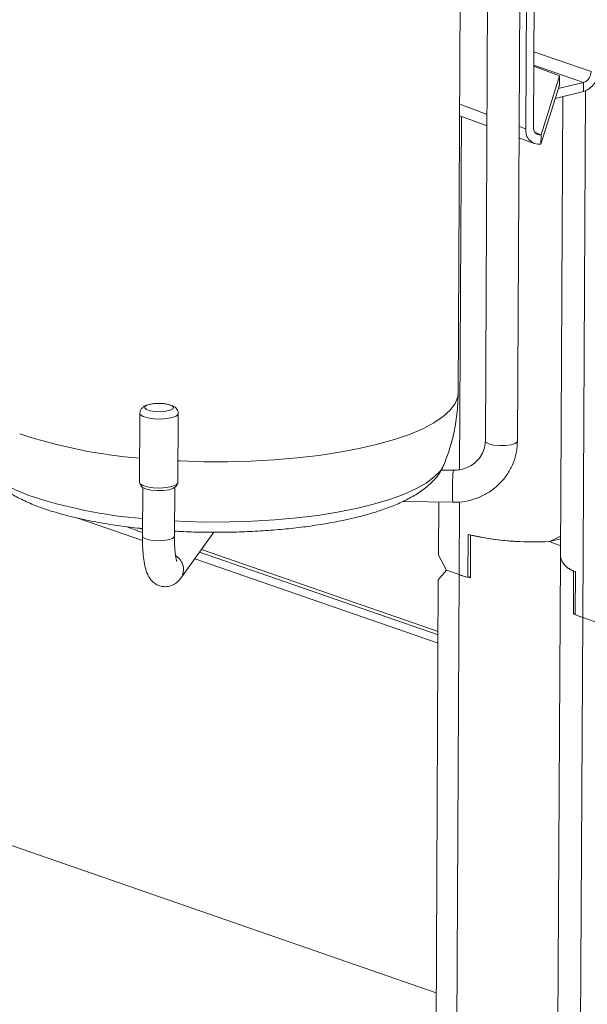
# Model space of a CAD drawing. Header units: millimetres. Extents: x 0 to 420, y 0 to 297.
# Tile 102 of 131: x 358.97 to 362.51, y 101.04 to 107.18. Entities that reach past the tile are written whole.
import ezdxf

# ---------------------------------------------------------------- set-up
doc = ezdxf.new("R2010")
doc.units = ezdxf.units.MM

msp = doc.modelspace()

# ---------------------------------------------------------------- linework, layer by layer
at = {"color": 7, "linetype": 'Continuous', "lineweight": 18}
for p, q in [((361.7074, 104.8555), (361.7413, 111.3679)), ((361.9119, 111.3178), (361.8768, 104.5525)), ((362.0768, 104.5515), (362.1119, 111.3167)), ((362.1447, 109.3355), (362.13, 106.5007)), ((362.1773, 106.5111), (362.192, 109.3459)), ((362.3391, 106.8325), (362.1792, 106.8921)), ((362.2243, 106.464), (362.3391, 106.8325)), ((362.3321, 106.7535), (362.4905, 106.7911)), ((362.3388, 106.775), (362.3391, 106.8325)), ((362.4902, 106.7337), (362.4905, 106.7911)), ((362.3388, 106.775), (362.224, 106.4066)), ((362.3128, 106.6915), (362.4902, 106.7337)), ((362.3602, 106.7028), (362.3453, 103.8306)), ((361.7164, 106.583), (361.887, 106.5194)), ((362.0866, 106.4449), (362.1826, 106.4091)), ((362.224, 106.4066), (362.2243, 106.464)), ((348.3041, 105.706), (361.5696, 101.1072)), ((359.7187, 104.7249), (359.7165, 104.2941)), ((359.9565, 104.2929), (359.9587, 104.7237)), ((361.6772, 104.3697), (361.6014, 104.3709)), ((359.7178, 104.2889), (359.7276, 104.2702)), ((359.7363, 104.2617), (359.7347, 103.9587)), ((359.9451, 104.269), (359.9551, 104.2877)), ((359.9347, 103.9576), (359.9363, 104.2606)), ((361.3627, 104.1749), (361.6739, 104.1697)), ((361.5838, 103.8394), (361.5855, 104.1712)), ((359.7349, 103.9308), (359.3308, 104.0708)), ((359.7348, 103.982), (359.6308, 104.0181)), ((359.7215, 104.0071), (359.735, 104.0025)), ((359.9394, 103.9897), (359.9349, 103.9833)), ((359.975, 103.6967), (360.1809, 103.9828)), ((361.7678, 103.7013), (361.7692, 103.9694)), ((361.7844, 103.9655), (361.783, 103.6974)), ((362.2784, 103.9249), (362.3459, 103.9409)), ((361.5812, 103.3419), (360.0914, 103.8584)), ((360.1032, 103.8748), (361.5813, 103.3624)), ((361.6349, 103.745), (361.5838, 103.8394)), ((361.581, 103.2908), (360.0619, 103.8174)), ((362.3453, 103.8306), (362.321, 99.1463)), ((361.583, 103.6862), (361.6349, 103.745)), ((361.7122, 103.7182), (361.6349, 103.745)), ((362.4283, 103.7423), (362.4269, 103.4742)), ((362.4374, 103.4691), (362.4388, 103.7373)), ((361.5238, 92.3003), (361.583, 103.6862)), ((361.783, 103.7049), (361.7678, 103.7013)), ((362.4375, 103.4767), (362.4269, 103.4742)), ((362.5621, 103.4235), (362.4848, 103.4503))]:
    msp.add_line(p, q, dxfattribs=at)
at = {"color": 8, "linetype": 'Continuous', "lineweight": 18}
for p, q in [((362.1797, 106.9832), (362.5367, 106.8595)), ((362.1793, 106.899), (362.4905, 106.7911)), ((362.5019, 106.7374), (362.4848, 103.4503)), ((361.7168, 106.6549), (361.8874, 106.5912)), ((361.7271, 106.579), (361.7156, 104.3726)), ((362.087, 106.5167), (362.13, 106.5007)), ((362.1871, 106.4779), (362.2243, 106.464)), ((361.7145, 104.1711), (361.7122, 103.7182)), ((361.7122, 103.7182), (361.6566, 93.0226)), ((362.4848, 103.4503), (362.4622, 99.0974))]:
    msp.add_line(p, q, dxfattribs=at)
at = {"color": 8, "linetype": 'Continuous', "lineweight": 18, "flags": 128}
for points in [[(359.9572, 104.4282), (359.9702, 104.4276), (360.1177, 104.4233), (360.2657, 104.423), (360.4129, 104.4269), (360.5579, 104.4348), (360.6992, 104.4468), (360.8357, 104.4626), (360.9661, 104.4822), (361.089, 104.5053), (361.2035, 104.5318), (361.3083, 104.5613), (361.4025, 104.5937), (361.4853, 104.6287), (361.5559, 104.6658), (361.6135, 104.7047), (361.6578, 104.7451), (361.6882, 104.7867), (361.7045, 104.8289), (361.7074, 104.8555)], [(359.9587, 104.7237), (359.958, 104.7199), (359.9462, 104.7085), (359.9215, 104.6989), (359.8868, 104.6925), (359.8463, 104.6898), (359.8049, 104.6913), (359.7675, 104.6969), (359.7388, 104.7057), (359.7221, 104.7167), (359.7187, 104.725)], [(361.8768, 104.5525), (361.8804, 104.5448), (361.898, 104.5347)], [(361.898, 104.5347), (361.9275, 104.5272), (361.9646, 104.5235), (362.0035, 104.5242), (362.0383, 104.5291), (362.0638, 104.5374), (362.076, 104.548), (362.0768, 104.5515)], [(358.7244, 104.4265), (358.7371, 104.4006), (358.7685, 104.3603), (358.8135, 104.321), (358.8715, 104.2831), (358.9421, 104.247), (359.0245, 104.2129)], [(359.9352, 104.053), (359.9955, 104.0502), (360.1382, 104.0465), (360.2812, 104.0469), (360.4232, 104.0512), (360.5628, 104.0596), (360.6986, 104.0719), (360.8294, 104.088), (360.9538, 104.1077), (361.0707, 104.1308), (361.179, 104.1572), (361.2776, 104.1866), (361.3656, 104.2186), (361.4421, 104.253), (361.5063, 104.2895), (361.5578, 104.3277), (361.5959, 104.3672), (361.6203, 104.4076), (361.6219, 104.4116)], [(359.9347, 103.9576), (359.934, 103.9542), (359.9218, 103.9436), (359.8963, 103.9352), (359.8614, 103.9303), (359.8225, 103.9297), (359.7855, 103.9333), (359.7559, 103.9408), (359.7384, 103.9509), (359.7347, 103.9587)]]:
    msp.add_lwpolyline(points, dxfattribs=at)
at = {"color": 7, "linetype": 'Continuous', "lineweight": 18, "flags": 128}
for points in [[(359.8643, 104.7861), (359.8954, 104.7813), (359.9179, 104.7734), (359.9284, 104.7637), (359.9252, 104.7537), (359.909, 104.7448), (359.882, 104.7385), (359.8485, 104.7356), (359.8135, 104.7367), (359.7824, 104.7415), (359.7599, 104.7494), (359.7494, 104.7591), (359.7525, 104.7691), (359.7688, 104.778), (359.7958, 104.7843), (359.8293, 104.7872), (359.8643, 104.7861)], [(359.9565, 104.2929), (359.9557, 104.2891), (359.944, 104.2777), (359.9193, 104.2681), (359.8846, 104.2616), (359.8441, 104.259), (359.8026, 104.2605), (359.7653, 104.266), (359.7366, 104.2749), (359.7198, 104.2859), (359.7165, 104.2941)], [(359.9451, 104.269), (359.9443, 104.2677), (359.9294, 104.257), (359.9019, 104.2486), (359.8656, 104.2437), (359.8253, 104.2429), (359.7865, 104.2464), (359.7544, 104.2536), (359.7335, 104.2637), (359.7276, 104.2702)]]:
    msp.add_lwpolyline(points, dxfattribs=at)
at = {"color": 7, "linetype": 'Continuous', "lineweight": 18}
for centre, radius, start, end in [((362.4424, 106.8656), 0.1403, 289.91957, 1.96874), ((362.4666, 106.8571), 0.0701, 289.92017, 1.96814), ((362.2117, 106.4883), 0.0826, 171.36401, 278.54361), ((362.2181, 106.5049), 0.0413, 171.36244, 278.54519), ((362.1761, 105.6871), 1.7652, 256.67134, 273.32223), ((362.1774, 105.7181), 1.7961, 257.36193, 273.22637), ((362.4644, 103.8594), 0.1225, 193.61382, 252.85068), ((362.4684, 103.8604), 0.1266, 193.6501, 256.50759), ((361.9701, 104.4678), 0.7927, 251.01005, 255.21124), ((361.9805, 104.5008), 0.8273, 251.07564, 256.1883), ((362.6483, 103.93), 0.5068, 244.09423, 251.18494), ((362.6588, 103.9575), 0.5362, 245.61225, 251.06547)]:
    msp.add_arc(centre, radius, start, end, dxfattribs=at)
at = {"color": 8, "linetype": 'Continuous', "lineweight": 18}
for centre, radius, start, end in [((359.9792, 107.6413), 3.207, 251.6224, 265.31484), ((362.6485, 104.2508), 0.978, 175.70351, 184.757), ((361.8482, 104.3319), 0.1751, 167.5515, 182.56993), ((359.9881, 107.1166), 3.0594, 251.64175, 265.26045), ((359.894, 103.7508), 0.0974, 326.17771, 60.15613)]:
    msp.add_arc(centre, radius, start, end, dxfattribs=at)
at = {"color": 7, "linetype": 'Continuous', "lineweight": 18}
for centre, major_axis, ratio, start_param, end_param in [((362.1701, 103.5973), (0.5881, 0.4163), 0.307983, 1.059586, 1.175122), ((362.1752, 104.5933), (-0.4732, 0.6685), 0.547208, 2.402342, 2.517878)]:
    msp.add_ellipse(centre, major_axis=major_axis, ratio=ratio, start_param=start_param, end_param=end_param, dxfattribs=at)
for points, knots in [([(361.6207, 104.4114), (361.6314, 104.4391), (361.6563, 104.5035), (361.6835, 104.6124), (361.7035, 104.733), (361.7059, 104.8158), (361.707, 104.8555)], [0, 0, 0, 0, 0.195896, 0.454764, 0.738546, 1, 1, 1, 1]), ([(359.8648, 104.7861), (359.8587, 104.7866), (359.8407, 104.7878), (359.8095, 104.7868), (359.7749, 104.7813), (359.7494, 104.7725), (359.7308, 104.7581), (359.7202, 104.7417), (359.7196, 104.73), (359.7193, 104.725)], [0, 0, 0, 0, 0.0953023, 0.279007, 0.4669067, 0.6731249, 0.8048827, 0.9154737, 1, 1, 1, 1]), ([(359.9578, 104.7239), (359.9579, 104.7279), (359.958, 104.7379), (359.9505, 104.7519), (359.9387, 104.7643), (359.9217, 104.774), (359.8982, 104.7819), (359.8763, 104.7847), (359.8648, 104.7861)], [0, 0, 0, 0, 0.091745, 0.226288, 0.357461, 0.519694, 0.74866, 1, 1, 1, 1]), ([(361.6739, 104.1697), (361.688, 104.1699), (361.726, 104.1704), (361.787, 104.1816), (361.854, 104.2058), (361.9155, 104.2414), (361.9693, 104.287), (362.0137, 104.3413), (362.0474, 104.4024), (362.0687, 104.4672), (362.0761, 104.5177), (362.0767, 104.5455), (362.0768, 104.5515)], [0, 0, 0, 0, 0.067909, 0.181915, 0.296019, 0.410009, 0.523808, 0.637349, 0.750599, 0.863573, 0.97039, 1, 1, 1, 1]), ([(361.8768, 104.5525), (361.8765, 104.546), (361.8756, 104.5238), (361.8658, 104.4868), (361.8421, 104.4452), (361.8078, 104.4105), (361.7652, 104.3853), (361.7204, 104.3713), (361.6904, 104.3702), (361.6772, 104.3697)], [0, 0, 0, 0, 0.068222, 0.231331, 0.394735, 0.556843, 0.717012, 0.875354, 1, 1, 1, 1]), ([(358.726, 104.4236), (358.7329, 104.4079), (358.748, 104.3741), (358.7827, 104.3281), (358.8282, 104.2827), (358.8863, 104.239), (358.9578, 104.1973), (359.0271, 104.1654), (359.0876, 104.1416), (359.15, 104.1195), (359.234, 104.094), (359.3421, 104.0672), (359.4563, 104.0439), (359.5763, 104.0246), (359.6696, 104.0119), (359.7237, 104.0069), (359.735, 104.0059)], [0, 0, 0, 0, 0.056165, 0.121967, 0.194217, 0.275138, 0.364073, 0.456269, 0.499036, 0.544209, 0.632961, 0.720436, 0.806855, 0.89253, 0.977683, 1, 1, 1, 1]), ([(359.9394, 103.9897), (359.9462, 103.9892), (359.9963, 103.9858), (360.092, 103.9831), (360.2249, 103.9818), (360.3576, 103.9846), (360.4886, 103.991), (360.617, 104.0012), (360.7417, 104.015), (360.8618, 104.0325), (360.9763, 104.0535), (361.0845, 104.078), (361.1857, 104.1063), (361.2796, 104.1383), (361.3658, 104.1748), (361.444, 104.2166), (361.5092, 104.2621), (361.5601, 104.3109), (361.5975, 104.3586), (361.6135, 104.3938), (361.6209, 104.4101)], [0, 0, 0, 0, 0.009194, 0.068175, 0.127106, 0.186034, 0.244995, 0.304036, 0.363212, 0.422594, 0.482267, 0.542352, 0.603012, 0.664483, 0.727094, 0.791245, 0.857098, 0.91102, 0.959009, 1, 1, 1, 1]), ([(359.7347, 103.9587), (359.7347, 103.9477), (359.7348, 103.9156), (359.737, 103.8652), (359.7426, 103.8101), (359.7516, 103.7616), (359.7639, 103.7239), (359.7814, 103.6926), (359.8033, 103.6684), (359.8326, 103.6502), (359.8683, 103.6412), (359.9044, 103.6445), (359.9354, 103.6579), (359.959, 103.6763), (359.9696, 103.6898), (359.975, 103.6967)], [0, 0, 0, 0, 0.054782, 0.160493, 0.268443, 0.381971, 0.494902, 0.565812, 0.62909, 0.692028, 0.755548, 0.823078, 0.882866, 0.94072, 1, 1, 1, 1]), ([(359.9487, 103.8036), (359.9488, 103.8034), (359.9494, 103.8021), (359.9469, 103.8084), (359.9435, 103.8235), (359.9393, 103.8508), (359.9361, 103.8889), (359.9347, 103.9265), (359.9347, 103.9506), (359.9347, 103.9576)], [0, 0, 0, 0, 0.015803, 0.1477742, 0.3043681, 0.487531, 0.6919405, 0.9101417, 1, 1, 1, 1])]:
    msp.add_open_spline(points, degree=3, knots=knots, dxfattribs=at)

doc.saveas('drawing.dxf')
